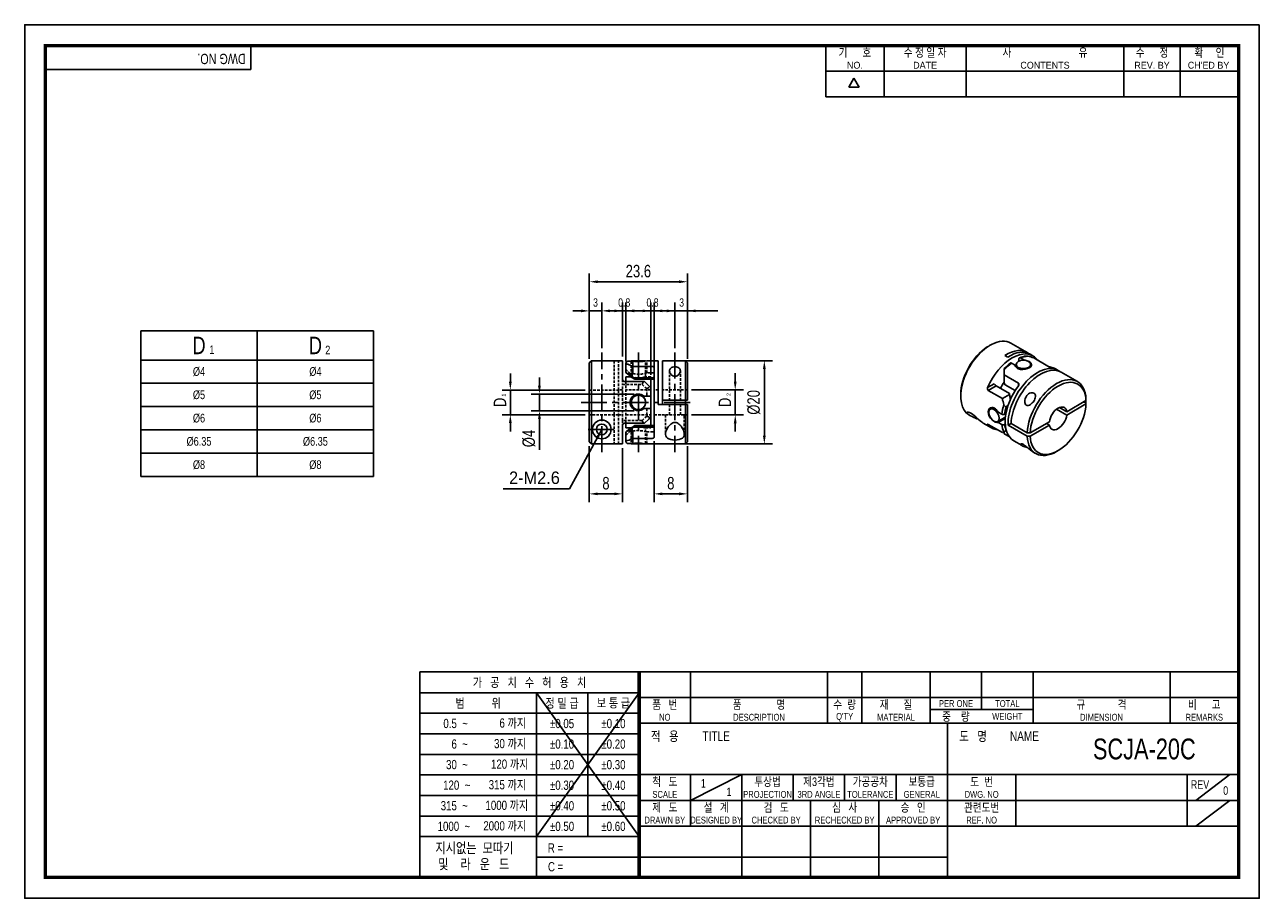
# Model space of a CAD drawing. Header units: millimetres. Extents: x 0 to 297, y 0 to 210.
import ezdxf
from ezdxf.enums import TextEntityAlignment as Align

# ---------------------------------------------------------------- set-up
doc = ezdxf.new("R2010")
doc.units = ezdxf.units.MM
doc.header["$LTSCALE"] = 5
for name, pattern in [('CENTER', [2, 1.25, -0.25, 0.25, -0.25]), ('CENTER2', [1.125, 0.75, -0.125, 0.125, -0.125]), ('DASHED', [0.75, 0.5, -0.25]), ('HIDDEN', [0.375, 0.25, -0.125]), ('HIDDEN2', [0.1875, 0.125, -0.0625]), ('PHANTOM2', [1.25, 0.625, -0.125, 0.125, -0.125, 0.125, -0.125])]:
    doc.linetypes.add(name, pattern=pattern)
doc.layers.get('0').update_dxf_attribs({"linetype": 'CONTINUOUS'})
doc.layers.get('Defpoints').update_dxf_attribs({"linetype": 'CONTINUOUS'})
for name, color, linetype in [('BM', 2, 'CONTINUOUS'), ('C', 1, 'CENTER2'), ('CT', 1, 'CENTER'), ('D', 7, 'CONTINUOUS'), ('DIM', 7, 'CONTINUOUS'), ('H', 3, 'HIDDEN'), ('HD', 4, 'DASHED'), ('P', 4, 'PHANTOM2')]:
    doc.layers.add(name, color=color, linetype=linetype)
doc.styles.get("Standard").update_dxf_attribs({"font": 'Gulim.ttf', "width": 0.8, "height": 3})
doc.dimstyles.new('LIM', dxfattribs={"dimtxt": 2, "dimasz": 2, "dimexe": 2, "dimexo": 1, "dimgap": 1, "dimtad": 1, "dimdec": 3, "dimzin": 9, "dimdsep": 46, "dimtxsty": 'Standard', "dimcen": 3, "dimclrd": 1, "dimclre": 1, "dimadec": 0, "dimazin": 0, "dimtfac": 1, "dimtdec": 3, "dimtmove": 0, "dimatfit": 3, "dimfxl": 0, "dimtolj": 1, "dimtzin": 0, "dimarcsym": 0})

# ---------------------------------------------------------------- blocks, each defined once
blk = doc.blocks.new('*D75')
at = {"layer": 'Defpoints', "color": 0}
for p in [(147.63, 121.21), (123.83, 117.21), (147.63, 117.21)]:
    blk.add_point(p, dxfattribs=at)
at = {"layer": 'DIM', "color": 1, "lineweight": -2}
for p, q in [((123.83, 123.21), (123.83, 125.21)), ((146.63, 121.21), (121.83, 121.21)), ((123.83, 121.21), (123.83, 117.21)), ((146.63, 117.21), (121.83, 117.21)), ((123.83, 115.21), (123.83, 107.83))]:
    blk.add_line(p, q, dxfattribs=at)
at = {"layer": 'DIM', "color": 1}
for points in [[(123.49, 123.21), (124.16, 123.21), (123.83, 121.21)], [(123.49, 115.21), (124.16, 115.21), (123.83, 117.21)]]:
    blk.add_solid(points, dxfattribs=at)
at = {"layer": 'DIM', "color": 0, "insert": (121.29, 110.52), "char_height": 3, "attachment_point": 5, "rotation": 90}
blk.add_mtext('\\A1;%%C4', dxfattribs=at)
blk = doc.blocks.new('*D76')
at = {"layer": 'Defpoints', "color": 0}
for p in [(135.83, 109.72), (143.83, 109.21), (143.83, 97.22)]:
    blk.add_point(p, dxfattribs=at)
at = {"layer": 'DIM', "color": 1, "lineweight": -2}
for p, q in [((135.83, 108.72), (135.83, 95.22)), ((143.83, 108.21), (143.83, 95.22)), ((137.83, 97.22), (141.83, 97.22))]:
    blk.add_line(p, q, dxfattribs=at)
at = {"layer": 'DIM', "color": 1}
for points in [[(137.83, 97.55), (137.83, 96.89), (135.83, 97.22)], [(141.83, 97.55), (141.83, 96.89), (143.83, 97.22)]]:
    blk.add_solid(points, dxfattribs=at)
at = {"layer": 'DIM', "color": 0, "insert": (139.83, 99.76), "char_height": 3, "attachment_point": 5}
blk.add_mtext('\\A1;8', dxfattribs=at)
blk = doc.blocks.new('*D77')
at = {"layer": 'Defpoints', "color": 0}
for p in [(159.43, 148.21), (135.83, 128.7), (159.43, 128.71)]:
    blk.add_point(p, dxfattribs=at)
at = {"layer": 'DIM', "color": 1, "lineweight": -2}
for p, q in [((135.83, 129.7), (135.83, 150.21)), ((159.43, 129.71), (159.43, 150.21)), ((137.83, 148.21), (157.43, 148.21))]:
    blk.add_line(p, q, dxfattribs=at)
at = {"layer": 'DIM', "color": 1}
for points in [[(137.83, 148.54), (137.83, 147.88), (135.83, 148.21)], [(157.43, 148.54), (157.43, 147.88), (159.43, 148.21)]]:
    blk.add_solid(points, dxfattribs=at)
at = {"layer": 'DIM', "color": 0, "insert": (147.63, 150.75), "char_height": 3, "attachment_point": 5}
blk.add_mtext('\\A1;23.6', dxfattribs=at)
blk = doc.blocks.new('*D78')
at = {"layer": 'Defpoints', "color": 0}
for p in [(116.83, 122.17), (135.83, 122.17), (135.83, 116.25)]:
    blk.add_point(p, dxfattribs=at)
at = {"layer": 'DIM', "color": 1, "lineweight": -2}
for p, q in [((116.83, 124.17), (116.83, 126.17)), ((134.83, 122.17), (114.83, 122.17)), ((116.83, 116.25), (116.83, 122.17)), ((134.83, 116.25), (114.83, 116.25)), ((116.83, 114.25), (116.83, 112.25))]:
    blk.add_line(p, q, dxfattribs=at)
at = {"layer": 'DIM', "color": 1}
for points in [[(116.49, 124.17), (117.16, 124.17), (116.83, 122.17)], [(116.49, 114.25), (117.16, 114.25), (116.83, 116.25)]]:
    blk.add_solid(points, dxfattribs=at)
at = {"layer": 'DIM', "color": 0, "insert": (114.33, 119.21), "char_height": 3, "attachment_point": 5, "rotation": 90}
blk.add_mtext('\\A1;D', dxfattribs=at)
blk = doc.blocks.new('*D79')
at = {"layer": 'Defpoints', "color": 0}
for p in [(151.43, 110.86), (159.43, 109.71), (159.43, 97.22)]:
    blk.add_point(p, dxfattribs=at)
at = {"layer": 'DIM', "color": 1, "lineweight": -2}
for p, q in [((151.43, 109.86), (151.43, 95.22)), ((159.43, 108.71), (159.43, 95.22)), ((153.43, 97.22), (157.43, 97.22))]:
    blk.add_line(p, q, dxfattribs=at)
at = {"layer": 'DIM', "color": 1}
for points in [[(153.43, 97.55), (153.43, 96.89), (151.43, 97.22)], [(157.43, 97.55), (157.43, 96.89), (159.43, 97.22)]]:
    blk.add_solid(points, dxfattribs=at)
at = {"layer": 'DIM', "color": 0, "insert": (155.43, 99.76), "char_height": 3, "attachment_point": 5}
blk.add_mtext('\\A1;8', dxfattribs=at)
blk = doc.blocks.new('*D80')
at = {"layer": 'Defpoints', "color": 0}
for p in [(157.79, 129.21), (157.79, 109.21), (177.93, 109.21)]:
    blk.add_point(p, dxfattribs=at)
at = {"layer": 'DIM', "color": 1, "lineweight": -2}
for p, q in [((158.79, 129.21), (179.93, 129.21)), ((177.93, 127.21), (177.93, 111.21)), ((158.79, 109.21), (179.93, 109.21))]:
    blk.add_line(p, q, dxfattribs=at)
at = {"layer": 'DIM', "color": 1}
for points in [[(177.59, 127.21), (178.26, 127.21), (177.93, 129.21)], [(177.59, 111.21), (178.26, 111.21), (177.93, 109.21)]]:
    blk.add_solid(points, dxfattribs=at)
at = {"layer": 'DIM', "color": 0, "insert": (175.39, 119.21), "char_height": 3, "attachment_point": 5, "rotation": 90}
blk.add_mtext('\\A1;%%C20', dxfattribs=at)
blk = doc.blocks.new('*D81')
at = {"layer": 'Defpoints', "color": 0}
for p in [(159.43, 122.21), (170.93, 122.21), (159.43, 116.21)]:
    blk.add_point(p, dxfattribs=at)
at = {"layer": 'DIM', "color": 1, "lineweight": -2}
for p, q in [((170.93, 124.21), (170.93, 126.21)), ((160.43, 122.21), (172.93, 122.21)), ((170.93, 116.21), (170.93, 122.21)), ((160.43, 116.21), (172.93, 116.21)), ((170.93, 114.21), (170.93, 112.21))]:
    blk.add_line(p, q, dxfattribs=at)
at = {"layer": 'DIM', "color": 1}
for points in [[(170.59, 124.21), (171.26, 124.21), (170.93, 122.21)], [(170.59, 114.21), (171.26, 114.21), (170.93, 116.21)]]:
    blk.add_solid(points, dxfattribs=at)
at = {"layer": 'DIM', "color": 0, "insert": (168.43, 119.21), "char_height": 3, "attachment_point": 5, "rotation": 90}
blk.add_mtext('\\A1;D', dxfattribs=at)

msp = doc.modelspace()

# ---------------------------------------------------------------- linework, layer by layer
for p, q in [((54.437, 199.2323), (54.437, 205)), ((192.7139, 192.6407), (192.7139, 205)), ((206.7211, 192.6407), (206.7211, 205)), ((226.4959, 192.6407), (226.4959, 205)), ((264.3976, 192.6407), (264.3976, 205)), ((277.9928, 192.6407), (277.9928, 205)), ((54.437, 199.2323), (5, 199.2323)), ((192.7139, 198.8204), (291.588, 198.8204)), ((198.2565, 194.9765), (199.4924, 197.1172)), ((200.7283, 194.9765), (199.4924, 197.1172)), ((200.7283, 194.9765), (198.2565, 194.9765)), ((192.7139, 192.6407), (291.588, 192.6407)), ((27.9321, 136.399), (27.9321, 101.399)), ((27.9321, 136.399), (83.9321, 136.399)), ((83.9321, 136.399), (83.9321, 101.399)), ((27.9321, 101.399), (83.9321, 101.399)), ((95.0758, 54.437), (95.0758, 5)), ((147.8086, 54.437), (95.0758, 54.437)), ((292, 54.437), (147.8086, 54.437)), ((147.8086, 54.437), (147.8086, 5)), ((160.1679, 54.437), (160.1679, 42.0778)), ((193.1259, 54.437), (193.1259, 42.0778)), ((201.3654, 54.437), (201.3654, 42.0778)), ((217.8444, 54.437), (217.8444, 42.0778)), ((230.2037, 54.437), (230.2037, 45.3736)), ((242.563, 54.437), (242.563, 42.0778)), ((275.521, 54.437), (275.521, 42.0778)), ((147.8086, 49.4295), (95.0758, 49.4295)), ((147.8086, 49.4295), (123.0901, 14.8235)), ((123.0901, 49.4295), (147.8086, 14.8235)), ((123.0901, 49.4295), (123.0901, 5)), ((135.4493, 49.4295), (135.4493, 14.8235)), ((147.8086, 48.2574), (292, 48.2574)), ((217.8444, 45.3736), (242.563, 45.3736)), ((147.8086, 44.4858), (95.0758, 44.4858)), ((147.8086, 42.0778), (292, 42.0778)), ((221.9642, 5), (221.9642, 42.0778)), ((147.8086, 39.5421), (95.0758, 39.5421)), ((147.8086, 34.5984), (95.0758, 34.5984)), ((147.8086, 29.7185), (292, 29.7185)), ((160.1679, 23.5389), (172.5271, 29.7185)), ((160.1679, 29.7185), (160.1679, 17.3593)), ((172.5271, 29.7185), (172.5271, 5)), ((184.8864, 29.7185), (184.8864, 23.5389)), ((197.2457, 29.7185), (197.2457, 23.5389)), ((209.6049, 29.7185), (209.6049, 23.5389)), ((238.4432, 29.7185), (238.4432, 17.3593)), ((279.6407, 29.7185), (279.6407, 17.3593)), ((281.7006, 23.5389), (289.9401, 29.7185)), ((147.8086, 29.6547), (95.0758, 29.6547)), ((147.8086, 24.711), (95.0758, 24.711)), ((147.8086, 23.5389), (221.9642, 23.5389)), ((189.0061, 23.5389), (189.0061, 5)), ((205.4852, 23.5389), (205.4852, 5)), ((221.9642, 23.5389), (292, 23.5389)), ((281.7006, 17.3593), (289.9401, 23.5389)), ((147.8086, 19.7673), (95.0758, 19.7673)), ((147.8086, 17.3593), (292, 17.3593)), ((147.8086, 14.8235), (95.0758, 14.8235)), ((147.8086, 9.8798), (123.0901, 9.8798)), ((147.8086, 9.8798), (221.9642, 9.8798))]:
    msp.add_line(p, q)
at = {"color": 4}
for p, q in [((55.9321, 136.399), (55.9321, 101.399)), ((27.9321, 129.399), (83.9321, 129.399))]:
    msp.add_line(p, q, dxfattribs=at)
at = {"color": 1}
for p, q in [((27.9321, 123.799), (83.9321, 123.799)), ((27.9321, 118.199), (83.9321, 118.199)), ((27.9321, 112.599), (83.9321, 112.599)), ((27.9321, 106.999), (83.9321, 106.999))]:
    msp.add_line(p, q, dxfattribs=at)
msp.add_lwpolyline([(297, 210), (0, 210), (0, 0), (297, 0)], close=True)
msp.add_lwpolyline([(292, 205, 0.8, 0.8, 0), (5, 205, 0.8, 0.8, 0), (5, 5, 0.8, 0.8, 0), (292, 5, 0.8, 0.8, 0)], format="xyseb", close=True)
at = {"const_width": 0.824}
msp.add_lwpolyline([(147.8086, 5), (147.8086, 54.437)], dxfattribs=at)
at = {"layer": 'BM', "linetype": 'Continuous'}
for p, q in [((231.5481, 132.5381), (231.9017, 132.7427)), ((231.9086, 132.7387), (231.9017, 132.7427)), ((232.6157, 133.147), (232.6088, 133.151)), ((241.1443, 131.207), (237.2552, 133.4523)), ((242.5585, 130.3905), (241.8514, 130.7987)), ((135.8281, 128.6959), (136.3281, 129.1965)), ((135.8281, 109.7222), (135.8281, 128.6959)), ((141.8281, 129.209), (136.3281, 129.209)), ((136.3379, 129.1965), (136.3281, 129.209)), ((136.3281, 129.1965), (136.3281, 109.2215)), ((136.3379, 129.1965), (136.3281, 129.1965)), ((141.8281, 129.209), (141.8281, 129.1965)), ((142.8281, 129.1965), (141.8281, 129.1965)), ((143.8281, 129.209), (142.8281, 129.209)), ((142.8281, 129.1965), (142.8281, 129.209)), ((143.8281, 124.709), (143.8281, 129.209)), ((144.6281, 128.0408), (144.6281, 128.5899)), ((144.6281, 126.4817), (144.6281, 128.0408)), ((145.1281, 129.0959), (146.3052, 129.0959)), ((149.3781, 129.209), (145.8781, 129.209)), ((145.8781, 129.209), (145.8781, 129.0959)), ((150.9281, 127.8693), (146.1281, 127.8693)), ((146.1281, 127.8693), (146.1281, 125.4229)), ((149.3781, 129.1622), (149.3781, 129.209)), ((152.4281, 129.209), (149.6251, 129.209)), ((152.4281, 129.209), (152.4281, 118.709)), ((153.4281, 119.709), (153.4281, 129.209)), ((158.9281, 129.209), (153.4281, 129.209)), ((158.9281, 119.709), (158.9281, 129.209)), ((159.4281, 128.709), (158.9281, 129.209)), ((159.4281, 128.709), (159.4281, 119.709)), ((236.4979, 130.0891), (235.7908, 130.4974)), ((237.4171, 128.6597), (238.2495, 128.1792)), ((238.4955, 128.3439), (238.4955, 127.6408)), ((239.1849, 129.6754), (239.1849, 129.1475)), ((240.3708, 129.4039), (239.5384, 129.8845)), ((240.3708, 129.3516), (240.3708, 129.4039)), ((241.9955, 127.7793), (241.9955, 128.3439)), ((242.7204, 129.9036), (246.1145, 127.944)), ((243.3287, 129.5524), (243.464, 129.6305)), ((144.6281, 126.4817), (144.7983, 126.2057)), ((145.8109, 125.359), (144.6281, 125.359)), ((144.6281, 125.359), (144.6281, 124.2115)), ((145.6281, 125.4576), (144.7983, 126.2057)), ((146.1281, 125.4229), (146.4657, 125.1251)), ((146.7417, 124.7977), (146.4657, 125.1251)), ((146.4657, 125.1251), (150.9281, 125.1251)), ((151.4281, 124.7977), (146.7416, 124.7977)), ((150.6281, 124.7985), (150.6281, 122.709)), ((151.4281, 127.5607), (151.4281, 110.8574)), ((235.6493, 127.0498), (235.6493, 127.3353)), ((235.6493, 127.0498), (235.6493, 125.8211)), ((239.0434, 123.8615), (235.6493, 125.8211)), ((235.6493, 125.8211), (235.6493, 123.8236)), ((248.6396, 126.8795), (247.9325, 127.2878)), ((253.2358, 124.2259), (249.3467, 126.4713)), ((149.1281, 124.209), (144.3281, 124.209)), ((150.1281, 123.209), (149.1281, 124.209)), ((150.1281, 123.209), (150.6281, 122.709)), ((150.6281, 122.709), (150.6281, 120.709)), ((231.653, 122.8114), (233.2019, 123.7057)), ((233.7288, 123.1934), (231.7884, 122.0731)), ((235.1825, 120.1135), (231.7884, 122.0731)), ((236.8842, 121.3716), (233.7288, 123.1934)), ((235.6493, 123.8236), (235.8881, 123.4426)), ((235.8881, 123.4426), (238.2725, 122.066)), ((239.0434, 123.2013), (239.0434, 123.8615)), ((148.951, 120.709), (150.1281, 120.709)), ((150.6281, 120.709), (150.1281, 120.709)), ((150.6281, 120.7104), (150.6281, 117.709)), ((153.4281, 119.709), (158.9281, 119.709)), ((153.4281, 118.709), (153.4281, 119.709)), ((159.4281, 119.709), (158.9281, 119.709)), ((225.1842, 121.1179), (225.1842, 120.7096)), ((235.1825, 120.1135), (236.9123, 121.1122)), ((236.8996, 121.2448), (236.8842, 121.3716)), ((236.9123, 121.1122), (236.8842, 121.3716)), ((236.9614, 120.8047), (236.9003, 121.2449)), ((255.2976, 119.6428), (250.681, 116.9774)), ((255.2976, 118.8263), (250.681, 116.1609)), ((254.5034, 119.1842), (255.2911, 119.2388)), ((255.2911, 119.2388), (255.2981, 119.2348)), ((255.2976, 119.6428), (255.2981, 120.0513)), ((255.2976, 118.8263), (255.2981, 119.2348)), ((150.1281, 117.709), (148.951, 117.709)), ((150.1281, 117.709), (150.6281, 117.709)), ((150.6281, 117.709), (150.6281, 115.709)), ((152.4281, 118.709), (158.9281, 118.709)), ((158.9281, 118.709), (158.9281, 109.209)), ((158.9281, 118.709), (159.4281, 118.709)), ((159.4281, 109.709), (159.4281, 118.709)), ((227.2552, 116.1318), (227.4858, 115.9987)), ((232.9083, 117.9635), (232.2995, 117.6119)), ((234.1899, 116.8273), (235.0222, 116.3467)), ((235.7336, 116.3492), (236.051, 116.5325)), ((236.5486, 118.4527), (236.1219, 118.2063)), ((250.681, 116.1609), (248.2358, 117.5727)), ((250.681, 116.9774), (248.9429, 117.9809)), ((143.8281, 113.709), (143.8281, 109.209)), ((144.3281, 114.209), (149.1281, 114.209)), ((144.6281, 114.209), (144.6281, 113.059)), ((144.6281, 113.059), (145.8109, 113.059)), ((145.6281, 112.9605), (144.7983, 112.2124)), ((145.6281, 112.9605), (144.7983, 112.2124)), ((146.4657, 113.2929), (146.1281, 112.9952)), ((146.1281, 112.9952), (146.1281, 110.5488)), ((146.7417, 113.6203), (146.4657, 113.2929)), ((150.9281, 113.2929), (146.4657, 113.2929)), ((146.7416, 113.6203), (151.4281, 113.6203)), ((149.1281, 114.209), (150.1281, 115.209)), ((150.6281, 115.709), (150.1281, 115.209)), ((150.6281, 115.7067), (150.6281, 113.6133)), ((230.5587, 114.2246), (232.5585, 113.07)), ((231.7884, 113.9081), (231.653, 113.83)), ((231.7884, 113.9081), (235.1825, 111.9485)), ((234.0495, 114.5809), (235.9238, 115.663)), ((235.8953, 115.3624), (234.1899, 114.3778)), ((235.0222, 113.8972), (234.1899, 114.3778)), ((235.7336, 113.8997), (235.8788, 113.9835)), ((235.8455, 115.6178), (235.8974, 115.5879)), ((236.5774, 113.7337), (237.2845, 114.1419)), ((236.5774, 113.7337), (241.1736, 111.0801)), ((237.2845, 114.1419), (241.1736, 111.8966)), ((246.4977, 114.5622), (241.8812, 111.8968)), ((241.8812, 111.0803), (246.4977, 113.7457)), ((245.7906, 114.1539), (246.4977, 113.7457)), ((144.7983, 112.2124), (144.6281, 111.9363)), ((144.6281, 110.3773), (144.6281, 111.9363)), ((144.6281, 109.8282), (144.6281, 110.3773)), ((150.9281, 110.5488), (146.1281, 110.5488)), ((235.1825, 111.9485), (235.5326, 112.1506)), ((236.1219, 112.4909), (235.5326, 112.1506)), ((235.6493, 112.218), (235.6493, 111.6789)), ((236.8088, 111.0095), (235.6493, 111.6789)), ((236.1219, 112.4909), (236.1241, 112.4921)), ((237.9325, 109.9673), (239.9324, 108.8127)), ((241.8812, 111.8968), (241.1736, 111.8966)), ((241.1736, 111.0801), (241.8812, 111.0803)), ((136.3281, 109.2215), (135.8281, 109.7222)), ((142.8281, 109.2215), (136.3281, 109.2215)), ((142.8281, 109.209), (142.8281, 109.2215)), ((142.8281, 109.209), (143.8281, 109.209)), ((145.1281, 109.3222), (146.3052, 109.3222)), ((145.8781, 109.3222), (145.8781, 109.209)), ((149.3781, 109.209), (145.8781, 109.209)), ((149.3781, 109.209), (149.3781, 109.2557)), ((149.6214, 109.209), (158.9281, 109.209)), ((158.9281, 109.209), (159.4281, 109.709)), ((243.0053, 107.0386), (243.2358, 106.9054)), ((248.2358, 107.4007), (248.5894, 107.6048))]:
    msp.add_line(p, q, dxfattribs=at)
at = {"layer": 'BM', "linetype": 'HIDDEN2'}
for p, q in [((146.1281, 127.8693), (150.9281, 127.8693)), ((145.8842, 125.359), (145.8109, 125.359)), ((145.8109, 113.059), (145.8833, 113.059)), ((145.8781, 113.0605), (145.8781, 113.059)), ((146.7417, 113.6203), (146.4657, 113.2929))]:
    msp.add_line(p, q, dxfattribs=at)
at = {"layer": 'BM', "linetype": 'Continuous'}
for centre, radius in [((147.6281, 119.209), 1.75), ((138.8281, 112.709), 2.25), ((138.8281, 112.709), 1.3)]:
    msp.add_circle(centre, radius, dxfattribs=at)
at = {"layer": 'BM', "linetype": 'HIDDEN2'}
msp.add_circle((147.6281, 119.209), 1.75, dxfattribs=at)
at = {"layer": 'BM', "linetype": 'Continuous'}
for centre, radius, start, end in [((145.1311, 128.5929), 0.5029, 90.33448, 180.352181), ((141.1281, 119.209), 10, 60, 66.421822), ((147.6317, 138.9896), 9.9822, 262.363627, 281.536571), ((244.8784, 118.4913), 12.7811, 127.199004, 136.220965), ((241.6689, 124.1749), 6.2091, 96.458754, 112.309175), ((245.3809, 131.3046), 2.545, 221.132569, 238.094405), ((247.313, 130.1891), 2.545, 241.905595, 258.867431), ((141.5774, 119.2131), 7.6987, 53.764968, 65.268303), ((142.2083, 118.417), 7.8272, 54.607371, 64.092904), ((144.3281, 124.709), 0.5, 180, 270), ((147.6281, 119.209), 2, 48.590378, 311.409622), ((146.2069, 119.209), 12.7212, 357.747437, 2.252563), ((250.9945, 122.8955), 14.1946, 187.217202, 192.091185), ((249.9116, 122.9342), 13.1238, 189.295297, 193.113784), ((235.3755, 117.0489), 0.786, 243.292849, 297.103598), ((144.3281, 113.709), 0.5, 90, 180), ((141.5773, 119.2051), 7.6989, 294.731688, 306.234736), ((142.2097, 119.9985), 7.8243, 295.906072, 305.395081), ((235.3755, 114.5994), 0.786, 243.292987, 297.10346), ((141.1281, 119.209), 10, 293.578178, 300), ((145.1311, 109.8251), 0.5029, 179.647904, 269.665434), ((147.6317, 99.4285), 9.9822, 78.463401, 97.636398)]:
    msp.add_arc(centre, radius, start, end, dxfattribs=at)
for centre, major_axis, ratio, start_param, end_param in [((232.2552, 124.7921), (-5, -8.6603), 0.57735027, 3.14159265, 3.87696996), ((232.2552, 124.7921), (5, 8.6603), 0.57735027, 0.83541902, 3.14159265), ((231.9017, 124.9962), (4.75, 8.2272), 0.57735027, 0.83805407, 2.35619449), ((237.5585, 121.7302), (-5, -8.6603), 0.57735027, 2.93855873, 4.91542291), ((237.8111, 121.5844), (-5.0046, 11.6491), 0.64137217, 0.02575721, 0.12579892), ((236.1443, 122.5467), (-5, -8.6603), 0.57735027, 3.07082292, 3.97701167), ((236.8514, 122.1385), (-5, -8.6603), 0.57735027, 3.14159265, 3.97701167), ((238.4778, 121.1995), (5, 8.6603), 0.57735027, 0.93596644, 1.19691501), ((243.6396, 118.2193), (-5, -8.6603), 0.57735027, 3.07082292, 5.547808), ((238.4778, 121.1995), (5, 8.6603), 0.57735027, 0.37388132, 0.63482989), ((235.6493, 122.8325), (14.1421, 0), 0.57735027, 1.04719755, 1.15927948), ((150.9281, 125.3702), (0.5, 0), 0.4901041, 4.71238898, 6.28318531), ((244.3467, 117.811), (-5, -8.6603), 0.57735027, 3.14159265, 5.44776629), ((248.2358, 115.5657), (-5, -8.6603), 0.57735027, 2.40621535, 5.44776629), ((248.5894, 115.3616), (-4.75, -8.2272), 0.57735027, 2.4088504, 5.44513124), ((242.9325, 118.6275), (-5, -8.6603), 0.57735027, 3.14159265, 3.34462658), ((233.5555, 123.5016), (-0.3818, 0.3549), 0.27082563, 0.70231742, 2.27311374), ((238.1242, 121.4036), (-3.075, -5.3261), 0.57735027, 4.53310972, 4.81810688), ((242.9325, 118.6275), (5, 8.6603), 0.57735027, 1.3677624, 3.14159265), ((244.8417, 117.5253), (-7.0711, 12.2474), 0.57735027, 1.04719755, 1.15927948), ((248.5894, 115.3616), (4.75, 8.2272), 0.57735027, 2.4088504, 5.44513124), ((242.68, 118.7733), (12.5907, 1.4904), 0.64137217, 6.15738638, 6.22459554), ((242.0133, 119.1583), (-5, -8.6603), 0.57735027, 5.0862703, 5.34721887), ((242.3668, 118.9541), (-4.75, -8.2272), 0.57735027, 5.12047711, 5.33922886), ((248.5894, 115.3616), (-1.5, -2.5981), 0.57735027, 2.52364257, 5.33033906), ((248.5894, 115.3616), (1.5, 2.5981), 0.57735027, 2.52364257, 5.33033906), ((150.9281, 113.0479), (-0.5, 0), 0.4901041, 3.14159265, 4.71238898), ((237.5585, 121.7302), (5, 8.6603), 0.57735027, 2.93855873, 3.40339204), ((242.0133, 119.1583), (-5, -8.6603), 0.57735027, 5.64835542, 5.90930399), ((242.3668, 118.9541), (-4.75, -8.2272), 0.57735027, 5.65634542, 5.87509718), ((248.2358, 115.5657), (5, 8.6603), 0.57735027, 2.40621535, 3.92699082)]:
    msp.add_ellipse(centre, major_axis=major_axis, ratio=ratio, start_param=start_param, end_param=end_param, dxfattribs=at)
for centre, major_axis in [((240.2455, 128.3439), (1.75, 0)), ((233.1745, 116.0964), (0.875, -1.5155))]:
    msp.add_ellipse(centre, major_axis=major_axis, ratio=0.57735027, dxfattribs=at)
for points, knots in [([(145.1281, 128.3742), (145.0763, 128.3968), (145.0236, 128.4108), (144.9155, 128.4168), (144.861, 128.4084), (144.7586, 128.3584), (144.7113, 128.316), (144.6448, 128.1944), (144.6281, 128.118), (144.6281, 128.0408)], [0, 0, 0, 0, 0.25, 0.25, 0.5, 0.5, 0.75, 0.75, 1, 1, 1, 1]), ([(150.9281, 127.8693), (151.0724, 127.8693), (151.2084, 127.8317), (151.385, 127.7156), (151.4281, 127.6397), (151.4281, 127.5607)], [0, 0, 0, 0, 0.5, 0.5, 1, 1, 1, 1]), ([(156.4281, 125.4668), (156.0231, 125.4668), (155.6871, 125.702), (155.262, 126.2042), (155.1481, 126.4813), (155.1127, 127.0021), (155.1991, 127.2531), (155.6423, 127.6279), (156.0185, 127.749), (156.82, 127.7523), (157.202, 127.6339), (157.654, 127.2596), (157.7425, 127.0092), (157.71, 126.4862), (157.5945, 126.2056), (157.1731, 125.7056), (156.8331, 125.4668), (156.4281, 125.4668)], [0, 0, 0, 0, 0.125, 0.125, 0.25, 0.25, 0.375, 0.375, 0.5, 0.5, 0.625, 0.625, 0.75, 0.75, 0.875, 0.875, 1, 1, 1, 1]), ([(237.4171, 128.6597), (237.3232, 128.714), (237.2314, 128.7216), (237.161, 128.6794), (237.1559, 128.676), (237.151, 128.6722)], [0, 0, 0, 0, 0.5, 0.5, 0.540513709, 0.540513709, 0.540513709, 0.540513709]), ([(240.3708, 129.4039), (240.7509, 129.3589), (241.122, 129.2536), (241.7419, 128.9708), (241.9816, 128.7974), (242.3856, 128.2516), (242.2058, 127.843), (241.116, 127.213), (240.2532, 127.0195), (239.186, 127.1799), (238.8629, 127.3104), (238.4101, 127.6832), (238.2734, 127.9279), (238.2495, 128.1792)], [0, 0, 0, 0, 0.125, 0.125, 0.25, 0.25, 0.5, 0.5, 0.75, 0.75, 0.875, 0.875, 1, 1, 1, 1]), ([(239.1849, 129.6754), (239.1849, 129.7824), (239.222, 129.868), (239.3529, 129.9465), (239.4457, 129.938), (239.5384, 129.8845)], [0, 0, 0, 0, 0.5, 0.5, 1, 1, 1, 1]), ([(240.97, 130.3446), (241.0067, 130.3483), (241.044, 130.3493), (241.1576, 130.3458), (241.2329, 130.3343), (241.3062, 130.3158)], [0.628405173, 0.628405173, 0.628405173, 0.628405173, 0.75, 0.75, 1, 1, 1, 1]), ([(231.7884, 122.0731), (231.6863, 122.132), (231.6167, 122.2566), (231.574, 122.5333), (231.5971, 122.6812), (231.653, 122.8114)], [0, 0, 0, 0, 0.5, 0.5, 1, 1, 1, 1]), ([(239.0434, 123.8615), (239.1455, 123.8026), (239.1951, 123.6895), (239.1837, 123.444), (239.1283, 123.3148), (239.0434, 123.2013)], [0, 0, 0, 0, 0.5, 0.5, 1, 1, 1, 1]), ([(240.9526, 118.5114), (240.6663, 118.6768), (240.5609, 119.0824), (240.5847, 119.8532), (240.7014, 120.2398), (241.098, 120.9229), (241.3918, 121.2269), (242.0893, 121.5738), (242.4995, 121.6024), (243.0701, 121.2801), (243.1989, 120.9459), (243.1339, 120.2337), (242.9637, 119.8587), (242.5164, 119.2), (242.235, 118.9027), (241.6139, 118.4799), (241.239, 118.3461), (240.9526, 118.5114)], [0, 0, 0, 0, 0.125, 0.125, 0.25, 0.25, 0.375, 0.375, 0.5, 0.5, 0.625, 0.625, 0.75, 0.75, 0.875, 0.875, 1, 1, 1, 1]), ([(227.6223, 116.6059), (227.117, 116.8977), (226.7552, 116.9399), (226.6285, 116.6772), (226.8512, 116.412), (227.6014, 115.9076), (228.1245, 115.6598), (228.9506, 115.3333), (229.1851, 115.2462), (229.4256, 115.1557)], [0, 0, 0, 0, 0.125, 0.125, 0.25, 0.25, 0.375, 0.375, 0.42136733, 0.42136733, 0.42136733, 0.42136733]), ([(230.5631, 114.2224), (230.5075, 114.2543), (230.4477, 114.2925), (230.0899, 114.5435), (229.6954, 114.9095), (228.7197, 115.8044), (228.1276, 116.3142), (227.6223, 116.6059)], [0.722938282, 0.722938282, 0.722938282, 0.722938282, 0.75, 0.75, 0.875, 0.875, 1, 1, 1, 1]), ([(234.1899, 116.8273), (234.0154, 117.1642), (233.7844, 117.4645), (233.2642, 117.8767), (232.9747, 117.9879), (232.1761, 117.9916), (231.7601, 117.5362), (231.7604, 116.2887), (232.1755, 115.5315), (232.9786, 114.753), (233.2647, 114.5536), (233.7845, 114.3278), (234.0155, 114.3046), (234.1899, 114.3778)], [0, 0, 0, 0, 0.125, 0.125, 0.25, 0.25, 0.5, 0.5, 0.75, 0.75, 0.875, 0.875, 1, 1, 1, 1]), ([(235.5326, 118.6826), (235.5532, 118.6099), (235.5806, 118.5396), (235.6528, 118.4048), (235.6972, 118.3414), (235.805, 118.2364), (235.8684, 118.1959), (236.0014, 118.164), (236.0672, 118.1748), (236.1219, 118.2063)], [0, 0, 0, 0, 0.25, 0.25, 0.5, 0.5, 0.75, 0.75, 1, 1, 1, 1]), ([(156.4281, 110.1571), (157.1428, 110.1571), (157.8147, 110.3175), (158.6028, 110.9263), (158.7221, 111.3606), (158.6057, 112.3051), (158.3851, 112.8243), (157.8499, 113.5673), (157.6372, 113.8088), (157.1082, 114.2108), (156.7717, 114.3701), (156.0677, 114.3654), (155.7335, 114.2024), (155.2086, 113.798), (154.9981, 113.5572), (154.4687, 112.8181), (154.2481, 112.2986), (154.1349, 111.3536), (154.2597, 110.9204), (155.0393, 110.3203), (155.7135, 110.1571), (156.4281, 110.1571)], [0, 0, 0, 0, 0.125, 0.125, 0.25, 0.25, 0.375, 0.375, 0.4375, 0.4375, 0.5, 0.5, 0.5625, 0.5625, 0.625, 0.625, 0.75, 0.75, 0.875, 0.875, 1, 1, 1, 1]), ([(231.653, 113.83), (231.625, 113.8629), (231.6057, 113.8912), (231.5852, 113.9379), (231.5847, 113.9555), (231.6056, 113.9745), (231.6274, 113.9759), (231.6937, 113.9573), (231.7372, 113.9376), (231.7884, 113.9081)], [0, 0, 0, 0, 0.25, 0.25, 0.5, 0.5, 0.75, 0.75, 1, 1, 1, 1]), ([(144.6281, 110.3773), (144.6281, 110.3001), (144.6446, 110.2242), (144.7112, 110.1021), (144.7586, 110.0596), (144.8606, 110.0097), (144.915, 110.0013), (145.0231, 110.0071), (145.0763, 110.0213), (145.1281, 110.0439)], [0, 0, 0, 0, 0.25, 0.25, 0.5, 0.5, 0.75, 0.75, 1, 1, 1, 1]), ([(151.4281, 110.8574), (151.4281, 110.8178), (151.4176, 110.7799), (151.3742, 110.7076), (151.3413, 110.6739), (151.2538, 110.6161), (151.1986, 110.5917), (151.071, 110.5578), (151.0005, 110.5488), (150.9281, 110.5488)], [0, 0, 0, 0, 0.25, 0.25, 0.5, 0.5, 0.75, 0.75, 1, 1, 1, 1]), ([(243.0075, 107.0377), (242.6654, 107.2358), (242.2849, 107.5076), (241.6311, 108.0264), (241.3693, 108.2461), (240.8222, 108.6904), (240.5229, 108.9224), (240.027, 109.207), (239.8536, 109.2467), (239.6569, 109.2316), (239.6195, 109.1852), (239.6269, 109.0182), (239.7915, 108.8693), (240.3925, 108.5896), (240.8026, 108.4564), (241.3042, 108.2982)], [0.276476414, 0.276476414, 0.276476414, 0.276476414, 0.375, 0.375, 0.4375, 0.4375, 0.5, 0.5, 0.5625, 0.5625, 0.625, 0.625, 0.75, 0.75, 0.855663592, 0.855663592, 0.855663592, 0.855663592])]:
    msp.add_open_spline(points, degree=3, knots=knots, dxfattribs=at)
msp.add_open_spline([(235.9202, 115.5796), (235.8908, 115.5863), (235.8606, 115.5945), (235.8297, 115.6042)], degree=3, dxfattribs=at)
at = {"layer": 'C'}
msp.add_line((147.8086, 49.4295), (147.8086, 49.3961), dxfattribs=at)
at = {"layer": 'CT'}
for p, q in [((138.8281, 107.2215), (138.8281, 131.209)), ((147.6281, 131.209), (147.6281, 107.2127)), ((156.4281, 131.209), (156.4281, 107.209)), ((133.8281, 119.209), (160.9281, 119.209)), ((135.5781, 112.709), (142.0781, 112.709))]:
    msp.add_line(p, q, dxfattribs=at)
at = {"layer": 'DIM', "color": 1}
for p, q in [((135.8281, 129.6959), (135.8281, 143.209)), ((138.8281, 132.209), (138.8281, 143.209)), ((143.8281, 130.209), (143.8281, 143.209)), ((144.6281, 129.0408), (144.6281, 143.209)), ((150.6281, 125.7985), (150.6281, 143.209)), ((151.4281, 125.7977), (151.4281, 143.209)), ((156.4281, 132.209), (156.4281, 143.209)), ((159.4281, 129.709), (159.4281, 143.209)), ((133.8281, 141.209), (131.8281, 141.209)), ((135.8281, 141.209), (138.8281, 141.209)), ((141.8281, 141.209), (139.8281, 141.209)), ((140.8281, 141.209), (146.1615, 141.209)), ((143.8281, 141.209), (144.6281, 141.209)), ((146.6281, 141.209), (154.8186, 141.209)), ((148.6281, 141.209), (146.6281, 141.209)), ((150.6281, 141.209), (151.4281, 141.209)), ((154.4281, 141.209), (152.4281, 141.209)), ((153.4281, 141.209), (161.6186, 141.209)), ((156.4281, 141.209), (159.4281, 141.209)), ((161.4281, 141.209), (166.7615, 141.209))]:
    msp.add_line(p, q, dxfattribs=at)
for points in [[(133.8281, 141.5424), (133.8281, 140.8757), (135.8281, 141.209)], [(140.8281, 141.5424), (140.8281, 140.8757), (138.8281, 141.209)], [(141.8281, 141.5424), (141.8281, 140.8757), (143.8281, 141.209)], [(146.6281, 141.5424), (146.6281, 140.8757), (144.6281, 141.209)], [(148.6281, 141.5424), (148.6281, 140.8757), (150.6281, 141.209)], [(153.4281, 141.5424), (153.4281, 140.8757), (151.4281, 141.209)], [(154.4281, 141.5424), (154.4281, 140.8757), (156.4281, 141.209)], [(161.4281, 141.5424), (161.4281, 140.8757), (159.4281, 141.209)]]:
    msp.add_solid(points, dxfattribs=at)
at = {"layer": 'H'}
msp.add_line((147.8086, 49.3128), (147.8086, 49.2711), dxfattribs=at)
at = {"layer": 'HD', "linetype": 'HIDDEN2'}
for p, q in [((141.8281, 129.1965), (141.8281, 122.209)), ((142.8281, 122.1671), (142.8281, 129.1965)), ((145.8781, 129.0959), (145.8781, 125.3573)), ((146.3052, 129.0959), (146.3052, 126.1192)), ((146.3052, 126.1192), (146.3052, 129.0959)), ((149.3781, 125.359), (149.3781, 129.1622)), ((149.6281, 126.2781), (149.6281, 129.209)), ((146.3052, 126.1192), (145.6281, 126.1192)), ((145.6281, 126.1192), (146.3052, 126.1192)), ((145.6281, 125.4576), (145.6281, 126.1192)), ((150.6281, 125.359), (149.373, 125.359)), ((149.3781, 125.3575), (149.3781, 125.359)), ((151.4281, 126.2801), (149.6212, 126.2801)), ((150.6281, 125.359), (150.6281, 124.7985)), ((155.1281, 126.8073), (155.1281, 119.709)), ((157.7281, 119.709), (157.7281, 126.8072)), ((135.8281, 122.1671), (142.8281, 122.1671)), ((141.8281, 122.1671), (141.8281, 122.209)), ((141.8281, 116.251), (141.8281, 122.1671)), ((143.8281, 122.209), (142.8281, 122.209)), ((142.8281, 122.1671), (142.8281, 116.251)), ((143.8281, 124.709), (143.8281, 123.541)), ((143.8281, 114.877), (143.8281, 123.541)), ((143.8281, 123.541), (148.5146, 123.541)), ((144.6281, 124.2115), (144.6281, 114.209)), ((150.6281, 122.209), (144.6281, 122.209)), ((148.5146, 123.5411), (148.7905, 124.209)), ((148.5146, 123.541), (149.6281, 122.5189)), ((149.6281, 122.5189), (150.4579, 122.8792)), ((149.6281, 122.5189), (150.4579, 122.8792)), ((149.6281, 122.5189), (149.6281, 120.709)), ((152.4281, 122.209), (151.4281, 122.209)), ((159.4281, 122.209), (153.4281, 122.209)), ((142.8281, 116.251), (135.8281, 116.251)), ((141.8281, 116.251), (141.8281, 109.2215)), ((142.8281, 109.2215), (142.8281, 116.251)), ((142.8281, 116.209), (143.8281, 116.209)), ((144.6281, 116.209), (150.6281, 116.209)), ((149.6281, 115.8991), (148.5146, 114.877)), ((149.6281, 117.709), (149.6281, 115.8991)), ((149.6281, 115.8991), (150.4579, 115.5388)), ((151.4281, 116.209), (154.1781, 116.209)), ((154.1781, 116.209), (154.1781, 111.612)), ((154.1781, 116.209), (158.6781, 116.209)), ((155.1281, 118.709), (155.1281, 116.209)), ((157.7281, 116.209), (157.7281, 118.709)), ((158.6781, 111.6126), (158.6781, 116.209)), ((158.6781, 116.209), (159.4281, 116.209)), ((148.5146, 114.877), (143.8281, 114.877)), ((143.8281, 114.877), (143.8281, 113.709)), ((145.6281, 112.2989), (145.6281, 112.9605)), ((145.8781, 113.059), (145.8781, 109.3222)), ((148.5146, 114.877), (148.7905, 114.209)), ((148.5146, 114.877), (148.7905, 114.209)), ((149.372, 113.059), (150.6281, 113.059)), ((149.3781, 109.2557), (149.3781, 113.0608)), ((150.6281, 113.6133), (150.6281, 113.059)), ((146.3052, 112.2989), (145.6281, 112.2989)), ((146.3052, 112.2989), (146.3052, 109.3222)), ((146.3052, 109.3222), (146.3052, 112.2989)), ((149.6223, 112.138), (151.4281, 112.138)), ((149.6281, 109.209), (149.6281, 112.1396))]:
    msp.add_line(p, q, dxfattribs=at)
for centre, radius, start, end in [((-229.0598, -240.107), 523.9395, 44.345669, 44.501901), ((147.6281, 131.2411), 6.1369, 253.431633, 286.568369), ((147.6355, 133.0376), 7.0452, 259.1161, 286.429356), ((147.6281, 107.1769), 6.1369, 73.431633, 106.568369), ((-229.059, 478.5242), 523.9383, 315.498099, 315.654331), ((147.6355, 105.3804), 7.0452, 73.570717, 100.88383)]:
    msp.add_arc(centre, radius, start, end, dxfattribs=at)
at = {"layer": 'P'}
msp.add_line((147.8086, 49.221), (147.8086, 49.1627), dxfattribs=at)

# ---------------------------------------------------------------- texts
for s, insert, char_height, width, attachment_point in [('D', (41.9321, 132.899), 4.2, 28, 5), ('D', (69.9321, 132.899), 4.2, 28, 5), ('1', (44.4279, 132.9239), 2.1, 6.3, 1), ('2', (72.2983, 132.8434), 2.1, 3.36, 1), ('%%c4', (41.9321, 126.599), 2.1, 28, 5), ('%%c4', (69.9321, 126.599), 2.1, 28, 5), ('%%c5', (41.9321, 120.999), 2.1, 28, 5), ('%%c5', (69.9321, 120.999), 2.1, 28, 5), ('%%c6', (41.9321, 115.399), 2.1, 28, 5), ('%%c6', (69.9321, 115.399), 2.1, 28, 5), ('%%c6.35', (41.9321, 109.799), 2.1, 28, 5), ('%%c6.35', (69.9321, 109.799), 2.1, 28, 5), ('%%c8', (41.9321, 104.199), 2.1, 28, 5), ('%%c8', (69.9321, 104.199), 2.1, 28, 5)]:
    msp.add_mtext(s, dxfattribs=dict(insert=insert, char_height=char_height, width=width, attachment_point=attachment_point))
at = {"layer": 'D', "width": 0.8}
for s, height, p in [('확     인', 2.05988, (284.9964, 203.3521)), ('기      호', 2.05988, (199.7175, 203.3521)), ('수 정 일 자', 2.05988, (216.6085, 203.3521)), ('사                           유', 2.059877, (245.4468, 203.3521)), ('수      정', 2.05988, (271.1952, 203.3521)), ('가   공   치   수   허   용   치', 2.224667, (121.4422, 51.9333)), ('범          위', 2.224667, (109.0829, 46.9576)), ('정 밀 급', 2.22467, (129.2697, 46.9576)), ('보 통 급', 2.22467, (141.629, 46.9576)), ('품   번', 2.05988, (153.9882, 46.6095)), ('품              명', 2.059877, (176.6469, 46.6095)), ('수  량', 2.05988, (197.2457, 46.6095)), ('재      질', 2.05988, (209.6049, 46.6095)), ('PER ONE', 1.6479, (224.0241, 46.8155)), ('TOTAL', 1.6479, (236.3833, 46.8155)), ('규             격', 2.059877, (259.042, 46.6095)), ('비      고', 2.05988, (283.7605, 46.6095)), ('NO', 1.6479, (153.9882, 43.5197)), ('DESCRIPTION', 1.647902, (176.6469, 43.5197)), ("Q'TY", 1.6479, (197.2457, 43.5197)), ('MATERIAL', 1.6479, (209.6049, 43.5197)), ('중    량', 2.05988, (224.0241, 43.7257)), ('WEIGHT', 1.6479, (236.3833, 43.7257)), ('DIMENSION', 1.6479, (259.042, 43.5197)), ('REMARKS', 1.6479, (283.7605, 43.5197)), ('%%p0.05', 2.22467, (129.2697, 42.0139)), ('%%p0.10', 2.22467, (141.629, 42.0139)), ('%%p0.10', 2.22467, (129.2697, 37.0702)), ('%%p0.20', 2.22467, (141.629, 37.0702)), ('적   용', 2.30706, (153.9882, 38.988)), ('TITLE', 2.30706, (166.3475, 38.988)), ('도   명', 2.30706, (228.1438, 38.988)), ('NAME', 2.30706, (240.5031, 38.988)), ('SCJA-20C', 5, (269.3414, 35.8982)), ('%%p0.20', 2.22467, (129.2697, 32.1265)), ('%%p0.30', 2.22467, (141.629, 32.1265)), ('%%p0.30', 2.22467, (129.2697, 27.1828)), ('%%p0.40', 2.22467, (141.629, 27.1828)), ('척   도', 2.05988, (153.9882, 28.0706)), ('1', 2.0599, (163.2577, 27.6586)), ('1', 2.0599, (169.4373, 25.5988)), ('투상법', 2.05988, (178.7068, 28.0706)), ('제3각법', 2.05988, (191.066, 28.0706)), ('가공공차', 2.05988, (203.4253, 28.0706)), ('보통급', 2.05988, (215.7845, 28.0706)), ('도  번', 2.05988, (230.2037, 28.0706)), ('REV', 2.05988, (282.7306, 27.3497)), ('0', 2.0599, (288.9102, 25.9078)), ('%%p0.40', 2.22467, (129.2697, 22.2391)), ('%%p0.50', 2.22467, (141.629, 22.2391)), ('SCALE', 1.6479, (153.9882, 24.9808)), ('PROJECTION', 1.6479, (178.7068, 24.9808)), ('3RD ANGLE', 1.6479, (191.066, 24.9808)), ('TOLERANCE', 1.6479, (203.4253, 24.9808)), ('GENERAL', 1.6479, (215.7845, 24.9808)), ('DWG. NO', 1.6479, (230.2037, 24.9808)), ('제   도', 2.05988, (153.9882, 21.891)), ('설   계', 2.05988, (166.3475, 21.891)), ('검   도', 2.05988, (180.7666, 21.891)), ('심   사', 2.05988, (197.2457, 21.891)), ('승   인', 2.05988, (213.7247, 21.891)), ('관련도번', 2.05988, (230.2037, 21.891)), ('%%p0.50', 2.22467, (129.2697, 17.2954)), ('%%p0.60', 2.22467, (141.629, 17.2954)), ('REF. NO', 1.6479, (230.2037, 18.8012))]:
    msp.add_text(s, height=height, dxfattribs=at).set_placement(p, align=Align.MIDDLE)
msp.add_text('DWG NO.', height=2.47185, rotation=180, dxfattribs=at).set_placement((53.1681, 203.0007))
at = {"layer": 'D'}
for s, p in [('NO.', (199.7175, 200.2623)), ('DATE', (216.6085, 200.2623)), ('CONTENTS', (245.4468, 200.2623)), ('REV. BY', (271.1952, 200.2623)), ("CH'ED BY", (284.7904, 200.2623))]:
    msp.add_text(s, height=1.6479, dxfattribs=at).set_placement(p, align=Align.MIDDLE)
at = {"layer": 'D', "width": 0.8}
for s, height, p in [('DRAWN BY', 1.6479, (153.9882, 17.9772)), ('DESIGNED BY', 1.647902, (166.3475, 17.9772)), ('CHECKED BY', 1.6479, (180.7666, 17.9772)), ('RECHECKED BY', 1.647902, (197.2457, 17.9772)), ('APPROVED BY', 1.647902, (213.7247, 17.9772))]:
    msp.add_text(s, height=height, dxfattribs=at).set_placement(p, align=Align.CENTER)
at = {"layer": 'D', "linetype": 'ByBlock', "width": 0.8}
for s, height, p in [('지시없는  모따기', 2.47185, (98.783, 10.8675)), ('및    라   운   드', 2.471852, (99.4623, 6.9968))]:
    msp.add_text(s, height=height, dxfattribs=at).set_placement(p)
at = {"layer": 'D', "width": 0.8}
for s, p in [('R = ', (125.8389, 10.9999)), ('C = ', (125.878, 6.4776))]:
    msp.add_text(s, height=2.22467, dxfattribs=at).set_placement(p)
at = {"layer": 'D', "char_height": 2.22467, "attachment_point": 6}
for s, insert, width in [('0.5  ~', (106.6111, 42.0139), 8.231062), ('6 까지', (120.6182, 42.0139), 9.803532), ('30 까지', (120.6182, 37.0702), 9.803491), ('6  ~', (106.6111, 37.0702), 8.231022), ('30  ~', (106.6111, 32.1265), 8.231022), ('120 까지', (121.1758, 32.1265), 12.652424), ('120  ~', (107.1976, 27.1828), 8.937991), ('315 까지', (120.6182, 27.1828), 12.097781), ('1000 까지', (121.1426, 22.2391), 13.382285), ('315  ~', (106.6111, 22.2391), 9.885083), ('1000  ~', (107.1704, 17.2954), 14.528725), ('2000 까지', (120.6182, 17.2954), 12.974319)]:
    msp.add_mtext(s, dxfattribs=dict(at, insert=insert, width=width))
at = {"layer": 'DIM'}
msp.add_text('2-M2.6', height=3, dxfattribs=at).set_placement((116.5162, 99.5944))
at = {"layer": 'DIM', "char_height": 2, "attachment_point": 5}
for s, insert in [('\\A1;3', (137.3122, 143.209)), ('\\A1;0.8', (144.2275, 143.209)), ('\\A1;0.8', (151.0302, 143.209)), ('\\A1;3', (158.0349, 143.209))]:
    msp.add_mtext(s, dxfattribs=dict(at, insert=insert))
at = {"layer": 'DIM', "char_height": 1, "attachment_point": 1, "rotation": 90}
for s, insert, width in [('1', (114.781, 120.6067), 12.8), ('2', (168.8647, 120.7307), 16.6)]:
    msp.add_mtext(s, dxfattribs=dict(at, insert=insert, width=width))

# ---------------------------------------------------------------- dimensions: what is measured, and where the dimension line sits
at = {"layer": 'DIM'}
for base, p1, p2, picture, middle in [((159.4281, 148.209), (135.8281, 128.6959), (159.4281, 128.709), '*D77', (147.6281, 150.747)), ((159.4281, 97.2215), (151.4281, 110.8574), (159.4281, 109.709), '*D79', (155.4281, 99.7595)), ((143.8281, 97.2215), (135.8281, 109.7222), (143.8281, 109.209), '*D76', (139.8281, 99.7595))]:
    dim = msp.add_linear_dim(base=base, p1=p1, p2=p2, dimstyle='LIM', dxfattribs=at)
    dim.commit()
    dim.dimension.update_dxf_attribs({"geometry": picture, "text_midpoint": middle})
for base, p1, p2, text, picture, middle in [((177.9281, 109.209), (157.7936, 129.209), (157.7936, 109.209), '%%C<>', '*D80', (175.3902, 119.209)), ((116.8281, 122.1671), (135.8281, 116.251), (135.8281, 122.1671), 'D', '*D78', (114.3261, 119.209)), ((123.8281, 117.209), (147.6281, 121.209), (147.6281, 117.209), '%%C<>', '*D75', (121.2882, 110.5201)), ((170.9281, 122.209), (159.4281, 116.209), (159.4281, 122.209), 'D', '*D81', (168.4261, 119.209))]:
    dim = msp.add_linear_dim(base=base, p1=p1, p2=p2, angle=90, text=text, dimstyle='LIM', dxfattribs=at)
    dim.commit()
    dim.dimension.update_dxf_attribs({"geometry": picture, "text_midpoint": middle})

# ---------------------------------------------------------------- leaders
msp.add_leader([(138.8281, 112.709), (131.0295, 98.4074), (115.0767, 98.4074)], dimstyle='LIM', override={"dimgap": 1, "dimtad": 0}, dxfattribs=at)

doc.saveas('drawing.dxf')
